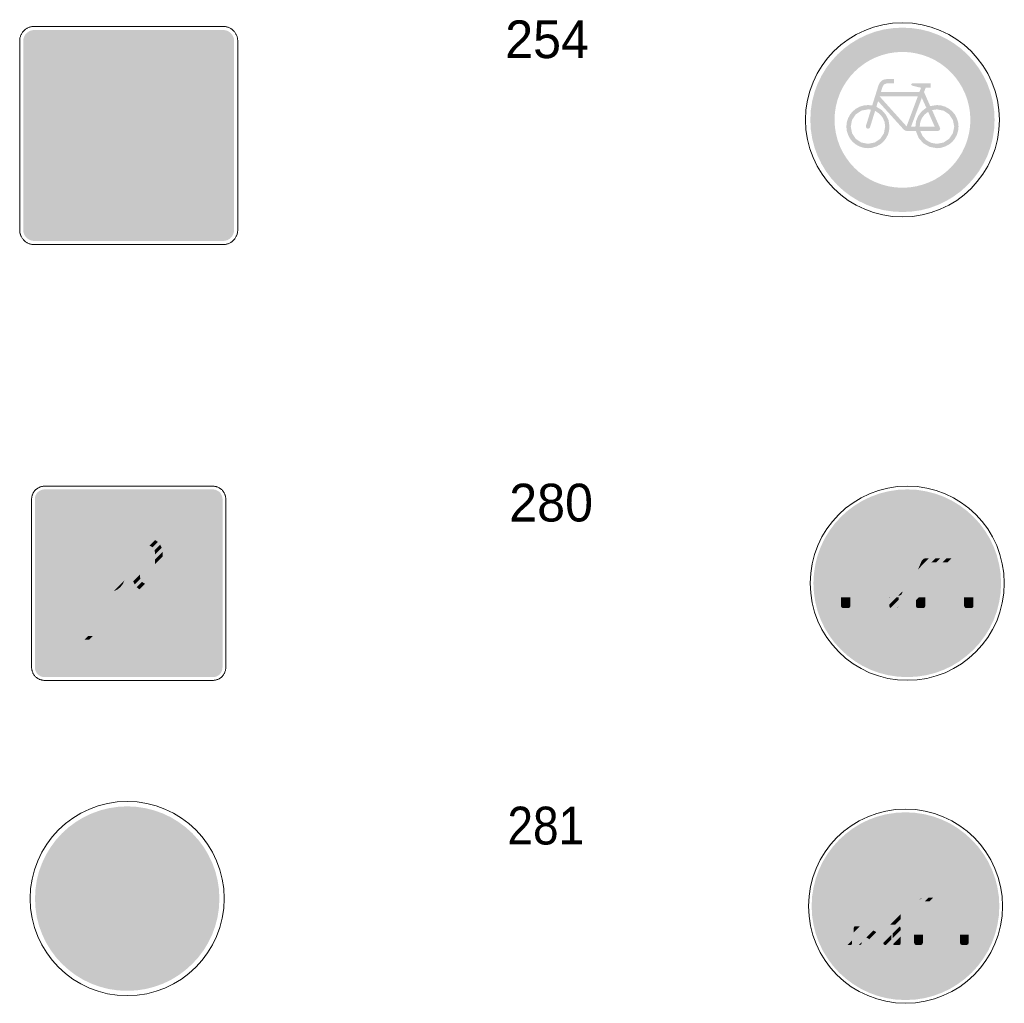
# Model space of a CAD drawing. Header units: millimetres. Extents: x 27 to 616, y -913 to 238.
# Tile 30 of 38: x 309 to 422, y -315 to -203. Entities that reach past the tile are written whole.
import ezdxf
from ezdxf.enums import TextEntityAlignment as Align

# ---------------------------------------------------------------- set-up
doc = ezdxf.new("R2010")
doc.units = ezdxf.units.MM
doc.header["$LTSCALE"] = 5
doc.linetypes.add('AUSGEZOGEN', pattern=[0])
doc.layers.add('Ebene_1', color=7, linetype='Continuous', true_color=0x000000)
doc.layers.add('Layer13', color=5, linetype='Continuous', true_color=0x0000ff)
doc.styles.add('Arial', font='arial.ttf')

msp = doc.modelspace()

# ---------------------------------------------------------------- hatches: boundary and pattern name
at = {"layer": 'Ebene_1', "linetype": 'AUSGEZOGEN', "lineweight": 18, "true_color": 0x000000}
for points in [[(310.91, -228), (310.66, -227.97), (310.43, -227.9), (310.22, -227.78), (310.03, -227.63), (309.88, -227.45), (309.77, -227.24), (309.69, -227), (309.67, -226.76), (309.67, -205.19), (309.69, -204.94), (309.77, -204.7), (309.88, -204.49), (310.03, -204.31), (310.22, -204.16), (310.43, -204.04), (310.66, -203.97), (310.91, -203.94), (332.48, -203.94), (332.73, -203.97), (332.96, -204.04), (333.17, -204.16), (333.36, -204.31), (333.51, -204.49), (333.62, -204.7), (333.7, -204.94), (333.72, -205.19), (333.72, -226.76), (333.7, -227), (333.62, -227.24), (333.51, -227.45), (333.36, -227.63), (333.17, -227.78), (332.96, -227.9), (332.73, -227.97), (332.48, -228)], [(311.39, -225.8), (311.39, -223.48), (312.88, -223.48), (312.88, -223.81), (311.74, -223.81), (311.74, -224.49), (312.72, -224.49), (312.72, -224.8), (311.74, -224.8), (311.74, -225.8)], [(314.84, -225.8), (314.84, -223.48), (315.16, -223.48), (315.16, -224.32), (315.36, -224.17), (315.6, -224.12), (315.82, -224.16), (316, -224.28), (316.12, -224.46), (316.16, -224.68), (316.16, -225.8), (315.83, -225.8), (315.83, -224.79), (315.8, -224.65), (315.73, -224.55), (315.63, -224.47), (315.5, -224.45), (315.37, -224.47), (315.26, -224.55), (315.19, -224.65), (315.16, -224.79), (315.16, -225.8)], [(328.85, -225.8), (328.85, -223.97), (328.87, -223.82), (328.94, -223.68), (329.05, -223.57), (329.19, -223.5), (329.51, -223.45), (329.84, -223.5), (329.97, -223.57), (330.08, -223.68), (330.15, -223.82), (330.17, -223.97), (330.17, -224.04), (330.11, -224.24), (329.94, -224.36), (330.11, -224.5), (330.17, -224.7), (330.17, -225.34), (330.14, -225.52), (330.04, -225.67), (329.9, -225.76), (329.72, -225.8), (329.51, -225.8), (329.51, -225.48), (329.68, -225.48), (329.8, -225.43), (329.85, -225.32), (329.85, -224.7), (329.8, -224.58), (329.68, -224.53), (329.47, -224.53), (329.47, -224.22), (329.68, -224.22), (329.8, -224.17), (329.85, -224.06), (329.85, -223.97), (329.81, -223.88), (329.73, -223.82), (329.51, -223.77), (329.29, -223.82), (329.21, -223.88), (329.18, -223.97), (329.18, -225.8)], [(316.66, -225.8), (316.66, -224.13), (316.99, -224.13), (316.99, -224.32), (317.18, -224.17), (317.43, -224.12), (317.61, -224.15), (317.78, -224.24), (317.54, -224.53), (317.44, -224.47), (317.32, -224.45), (317.19, -224.47), (317.08, -224.55), (317.01, -224.65), (316.99, -224.79), (316.99, -225.8)], [(318.03, -225.8), (318.03, -224.13), (318.36, -224.13), (318.36, -224.32), (318.55, -224.17), (318.79, -224.12), (318.98, -224.15), (319.15, -224.24), (318.91, -224.53), (318.81, -224.47), (318.69, -224.45), (318.56, -224.47), (318.45, -224.55), (318.38, -224.65), (318.36, -224.79), (318.36, -225.8)], [(322.83, -225.53), (323.07, -225.29), (323.3, -225.45), (323.56, -225.5), (323.81, -225.45), (323.92, -225.3), (323.87, -225.19), (323.76, -225.13), (323.41, -225.11), (323.23, -225.06), (323.08, -224.96), (322.97, -224.8), (322.94, -224.62), (322.97, -224.45), (323.04, -224.31), (323.16, -224.2), (323.32, -224.13), (323.56, -224.1), (323.9, -224.16), (324.2, -224.32), (324, -224.59), (323.79, -224.48), (323.56, -224.44), (323.4, -224.45), (323.31, -224.51), (323.27, -224.62), (323.32, -224.73), (323.42, -224.78), (323.78, -224.81), (323.96, -224.85), (324.11, -224.96), (324.21, -225.11), (324.24, -225.3), (324.22, -225.45), (324.16, -225.58), (324.06, -225.69), (323.93, -225.76), (323.56, -225.83), (323.17, -225.75)], [(325.29, -225.8), (325.07, -225.8), (324.93, -225.77), (324.81, -225.69), (324.73, -225.57), (324.71, -225.43), (324.71, -224.41), (324.54, -224.41), (324.54, -224.13), (324.71, -224.13), (324.71, -223.64), (325.03, -223.64), (325.03, -224.13), (325.29, -224.13), (325.29, -224.41), (325.03, -224.41), (325.03, -225.39), (325.14, -225.48), (325.29, -225.48)], [(325.74, -225.8), (325.74, -224.13), (326.06, -224.13), (326.06, -224.32), (326.27, -224.17), (326.51, -224.12), (326.69, -224.15), (326.86, -224.24), (326.62, -224.53), (326.52, -224.47), (326.4, -224.45), (326.27, -224.47), (326.17, -224.55), (326.09, -224.65), (326.06, -224.79), (326.06, -225.8)], [(312.1, -277.74), (311.87, -277.72), (311.67, -277.65), (311.48, -277.55), (311.31, -277.42), (311.18, -277.25), (311.08, -277.06), (311.01, -276.86), (310.99, -276.63), (310.99, -257.44), (311.01, -257.21), (311.08, -257), (311.18, -256.82), (311.31, -256.65), (311.48, -256.52), (311.67, -256.42), (311.87, -256.35), (312.1, -256.33), (331.29, -256.33), (331.52, -256.35), (331.72, -256.42), (331.91, -256.52), (332.08, -256.65), (332.21, -256.82), (332.31, -257), (332.38, -257.21), (332.4, -257.44), (332.4, -276.63), (332.38, -276.86), (332.31, -277.06), (332.21, -277.25), (332.08, -277.42), (331.91, -277.55), (331.72, -277.65), (331.52, -277.72), (331.29, -277.74)], [(421.23, -267.03), (421.18, -268.13), (421.01, -269.19), (420.75, -270.22), (420.39, -271.2), (419.94, -272.14), (419.4, -273.02), (418.79, -273.84), (418.09, -274.6), (417.33, -275.29), (416.51, -275.91), (415.63, -276.45), (414.69, -276.9), (413.71, -277.26), (412.68, -277.52), (411.62, -277.68), (410.53, -277.74), (409.43, -277.68), (408.37, -277.52), (407.34, -277.26), (406.36, -276.9), (405.42, -276.45), (404.54, -275.91), (403.72, -275.29), (402.96, -274.6), (402.26, -273.84), (401.65, -273.02), (401.11, -272.14), (400.66, -271.2), (400.3, -270.22), (400.04, -269.19), (399.88, -268.13), (399.82, -267.03), (399.88, -265.94), (400.04, -264.88), (400.3, -263.85), (400.66, -262.87), (401.11, -261.93), (401.65, -261.05), (402.26, -260.22), (402.96, -259.46), (403.72, -258.77), (404.54, -258.16), (405.42, -257.62), (406.36, -257.17), (407.34, -256.81), (408.37, -256.55), (409.43, -256.38), (410.53, -256.33), (411.62, -256.38), (412.68, -256.55), (413.71, -256.81), (414.69, -257.17), (415.63, -257.62), (416.51, -258.16), (417.33, -258.77), (418.09, -259.46), (418.79, -260.22), (419.4, -261.05), (419.94, -261.93), (420.39, -262.87), (420.75, -263.85), (421.01, -264.88), (421.18, -265.94)], [(421.03, -303.86), (420.98, -304.95), (420.81, -306.01), (420.55, -307.04), (420.19, -308.02), (419.74, -308.96), (419.2, -309.84), (418.59, -310.67), (417.89, -311.43), (417.13, -312.12), (416.31, -312.73), (415.43, -313.27), (414.49, -313.72), (413.51, -314.08), (412.48, -314.35), (411.42, -314.51), (410.33, -314.56), (409.23, -314.51), (408.17, -314.35), (407.14, -314.08), (406.16, -313.72), (405.22, -313.27), (404.34, -312.73), (403.52, -312.12), (402.75, -311.43), (402.06, -310.67), (401.45, -309.84), (400.91, -308.96), (400.46, -308.02), (400.1, -307.04), (399.84, -306.01), (399.67, -304.95), (399.62, -303.86), (399.67, -302.76), (399.84, -301.7), (400.1, -300.67), (400.46, -299.69), (400.91, -298.75), (401.45, -297.87), (402.06, -297.05), (402.75, -296.29), (403.52, -295.6), (404.34, -294.98), (405.22, -294.44), (406.16, -293.99), (407.14, -293.63), (408.17, -293.37), (409.23, -293.21), (410.33, -293.15), (411.42, -293.21), (412.48, -293.37), (413.51, -293.63), (414.49, -293.99), (415.43, -294.44), (416.31, -294.98), (417.13, -295.6), (417.89, -296.29), (418.59, -297.05), (419.2, -297.87), (419.74, -298.75), (420.19, -299.69), (420.55, -300.67), (420.81, -301.7), (420.98, -302.76)]]:
    msp.add_hatch(color=18, dxfattribs=at).paths.add_polyline_path(points, flags=0)
at = {"layer": 'Ebene_1', "linetype": 'AUSGEZOGEN', "lineweight": 18, "true_color": 0xce2729}
h = msp.add_hatch(color=242, dxfattribs=at)
h.paths.add_polyline_path([(420.49, -214.19), (420.44, -215.26), (420.28, -216.3), (420.02, -217.31), (419.67, -218.28), (419.22, -219.2), (418.7, -220.06), (418.09, -220.87), (417.41, -221.62), (416.67, -222.3), (415.86, -222.9), (414.99, -223.43), (414.07, -223.87), (413.11, -224.23), (412.1, -224.49), (411.05, -224.64), (409.98, -224.7), (408.91, -224.64), (407.86, -224.49), (406.85, -224.23), (405.89, -223.87), (404.97, -223.43), (404.1, -222.9), (403.29, -222.3), (402.55, -221.62), (401.87, -220.87), (401.26, -220.06), (400.74, -219.2), (400.29, -218.28), (399.94, -217.31), (399.68, -216.3), (399.52, -215.26), (399.47, -214.19), (399.52, -213.11), (399.68, -212.07), (399.94, -211.06), (400.29, -210.09), (400.74, -209.17), (401.26, -208.31), (401.87, -207.5), (402.55, -206.75), (403.29, -206.07), (404.1, -205.47), (404.97, -204.94), (405.89, -204.5), (406.85, -204.14), (407.86, -203.88), (408.91, -203.73), (409.98, -203.67), (411.05, -203.73), (412.1, -203.88), (413.11, -204.14), (414.07, -204.5), (414.99, -204.94), (415.86, -205.47), (416.67, -206.07), (417.41, -206.75), (418.09, -207.5), (418.7, -208.31), (419.22, -209.17), (419.67, -210.09), (420.02, -211.06), (420.28, -212.07), (420.44, -213.11)], flags=0)
h.paths.add_polyline_path([(417.73, -214.19), (417.69, -213.39), (417.57, -212.62), (417.38, -211.88), (417.12, -211.17), (416.79, -210.49), (416.4, -209.85), (415.96, -209.26), (415.46, -208.71), (414.91, -208.21), (414.31, -207.76), (413.67, -207.37), (413, -207.05), (412.28, -206.79), (411.54, -206.6), (410.77, -206.48), (409.98, -206.44), (409.19, -206.48), (408.42, -206.6), (407.68, -206.79), (406.96, -207.05), (406.29, -207.37), (405.65, -207.76), (405.05, -208.21), (404.5, -208.71), (404, -209.26), (403.56, -209.85), (403.17, -210.49), (402.84, -211.17), (402.58, -211.88), (402.39, -212.62), (402.27, -213.39), (402.23, -214.19), (402.27, -214.98), (402.39, -215.75), (402.58, -216.49), (402.84, -217.2), (403.17, -217.88), (403.56, -218.52), (404, -219.11), (404.5, -219.66), (405.05, -220.16), (405.65, -220.61), (406.29, -221), (406.96, -221.32), (407.68, -221.58), (408.42, -221.77), (409.19, -221.89), (409.98, -221.93), (410.77, -221.89), (411.54, -221.77), (412.28, -221.58), (413, -221.32), (413.67, -221), (414.31, -220.61), (414.91, -220.16), (415.46, -219.66), (415.96, -219.11), (416.4, -218.52), (416.79, -217.88), (417.12, -217.2), (417.38, -216.49), (417.57, -215.75), (417.69, -214.98)], flags=0)
at = {"layer": 'Ebene_1', "linetype": 'AUSGEZOGEN', "lineweight": 18, "true_color": 0xfffffe}
for points in [[(310.91, -227.38), (310.67, -227.33), (310.47, -227.19), (310.34, -226.99), (310.29, -226.75), (310.29, -205.19), (310.34, -204.95), (310.47, -204.75), (310.67, -204.61), (310.91, -204.56), (332.48, -204.56), (332.72, -204.61), (332.92, -204.75), (333.05, -204.95), (333.1, -205.19), (333.1, -226.75), (333.05, -226.99), (332.92, -227.19), (332.72, -227.33), (332.48, -227.38)], [(311.54, -276.36), (331.02, -256.88), (331.29, -256.88), (331.52, -256.93), (311.59, -276.86), (311.54, -276.63)], [(311.54, -275.82), (311.54, -275.27), (329.93, -256.88), (330.48, -256.88)], [(311.54, -274.72), (311.54, -257.44), (311.59, -257.22), (311.7, -257.04), (311.88, -256.93), (312.1, -256.88), (329.38, -256.88)], [(312.36, -277.19), (312.1, -277.19), (311.87, -277.14), (331.8, -257.21), (331.85, -257.44), (331.85, -257.7)], [(416.09, -258.54), (415.19, -258.02), (414.27, -257.59), (413.32, -257.27), (412.35, -257.04), (411.37, -256.92), (410.39, -256.88), (409.42, -256.94), (408.46, -257.09), (407.51, -257.34), (406.6, -257.67), (405.71, -258.09), (404.87, -258.6), (404.07, -259.19), (403.33, -259.87), (402.65, -260.63), (402.04, -261.47), (401.65, -262.11), (401.31, -262.78), (401.02, -263.46), (400.79, -264.16), (400.61, -264.87), (400.48, -265.58), (400.4, -266.31), (400.37, -267.03), (400.4, -267.76), (400.48, -268.48), (400.61, -269.2), (400.79, -269.91), (401.02, -270.61), (401.31, -271.29), (401.65, -271.95), (402.04, -272.6)], [(313.46, -277.19), (312.91, -277.19), (331.85, -258.25), (331.85, -258.8)], [(314.01, -277.19), (331.85, -259.35), (331.85, -276.63), (331.8, -276.85), (331.68, -277.02), (331.51, -277.14), (331.29, -277.19)], [(416.52, -258.84), (416.83, -259.08), (402.57, -273.34), (402.33, -273.03)], [(417.23, -259.41), (417.52, -259.68), (403.17, -274.03), (402.9, -273.74)], [(418.15, -260.33), (403.82, -274.65), (403.53, -274.39), (417.88, -260.04)], [(418.72, -261.04), (404.53, -275.22), (404.22, -274.99), (418.48, -260.72)], [(419.01, -261.47), (404.96, -275.52), (405.86, -276.05), (406.78, -276.47), (407.73, -276.8), (408.7, -277.02), (409.68, -277.15), (410.66, -277.19), (411.63, -277.13), (412.59, -276.97), (413.54, -276.73), (414.45, -276.4), (415.34, -275.97), (416.18, -275.47), (416.98, -274.87), (417.72, -274.2), (418.4, -273.44), (419.01, -272.6), (419.4, -271.95), (419.74, -271.29), (420.03, -270.61), (420.26, -269.91), (420.44, -269.2), (420.57, -268.48), (420.65, -267.76), (420.68, -267.03), (420.65, -266.31), (420.57, -265.58), (420.44, -264.87), (420.26, -264.16), (420.03, -263.46), (419.74, -262.78), (419.4, -262.11)], [(415.89, -295.37), (414.99, -294.84), (414.07, -294.42), (413.12, -294.09), (412.15, -293.87), (411.17, -293.74), (410.19, -293.71), (409.22, -293.77), (408.26, -293.92), (407.31, -294.16), (406.4, -294.5), (405.51, -294.92), (404.67, -295.42), (403.87, -296.02), (403.13, -296.69), (402.45, -297.45), (401.84, -298.29), (401.45, -298.94), (401.11, -299.6), (400.82, -300.28), (400.59, -300.98), (400.41, -301.69), (400.28, -302.41), (400.2, -303.13), (400.17, -303.86), (400.2, -304.58), (400.28, -305.31), (400.41, -306.02), (400.59, -306.73), (400.82, -307.43), (401.11, -308.11), (401.45, -308.78), (401.84, -309.42)], [(416.32, -295.67), (416.63, -295.9), (402.37, -310.17), (402.13, -309.86)], [(417.03, -296.24), (417.32, -296.5), (402.97, -310.85), (402.7, -310.56)], [(314.23, -305.76), (315.83, -305.76), (315.95, -306.08), (316.12, -306.37), (316.33, -306.61), (316.59, -306.8), (316.88, -306.94), (317.2, -307.03), (317.53, -307.05), (317.86, -307), (318.14, -306.91), (318.38, -306.78), (318.6, -306.61), (318.79, -306.41), (318.94, -306.18), (319.05, -305.92), (319.12, -305.65), (319.15, -305.37), (319.15, -305.17), (319.11, -304.83), (319.02, -304.51), (318.86, -304.23), (318.66, -303.98), (318.41, -303.78), (318.12, -303.62), (317.81, -303.52), (317.47, -303.49), (316.78, -303.49), (316.78, -302.1), (317.47, -302.1), (317.79, -302.07), (318.08, -301.98), (318.35, -301.83), (318.59, -301.64), (318.78, -301.41), (318.93, -301.14), (319.02, -300.84), (319.05, -300.52), (319.02, -300.2), (318.93, -299.91), (318.78, -299.64), (318.59, -299.4), (318.35, -299.21), (318.08, -299.06), (317.79, -298.97), (317.47, -298.94), (317.19, -298.96), (316.92, -299.04), (316.68, -299.15), (316.46, -299.3), (316.27, -299.49), (316.11, -299.71), (315.99, -299.96), (315.91, -300.22), (314.32, -300.22), (314.44, -299.6), (314.68, -299.02), (315.02, -298.51), (315.45, -298.08), (315.95, -297.74), (316.51, -297.5), (317.12, -297.38), (317.76, -297.37), (318.35, -297.48), (318.9, -297.7), (319.39, -298.01), (319.81, -298.39), (320.15, -298.85), (320.41, -299.36), (320.58, -299.92), (320.63, -300.52), (320.55, -301.18), (320.32, -301.8), (320.15, -302.08), (319.95, -302.34), (319.72, -302.58), (319.46, -302.79), (319.74, -303), (319.99, -303.25), (320.21, -303.52), (320.39, -303.82), (320.54, -304.13), (320.64, -304.47), (320.73, -305.17), (320.73, -305.37), (320.66, -306.02), (320.47, -306.64), (320.17, -307.19), (319.77, -307.67), (319.29, -308.07), (318.74, -308.37), (318.12, -308.56), (317.47, -308.63), (316.86, -308.57), (316.29, -308.41), (315.77, -308.15), (315.3, -307.81), (314.91, -307.39), (314.59, -306.9), (314.36, -306.36)], [(417.95, -297.15), (403.62, -311.48), (403.33, -311.22), (417.68, -296.86)], [(418.52, -297.86), (404.33, -312.05), (404.02, -311.81), (418.28, -297.55)], [(418.81, -298.29), (404.76, -312.35), (405.66, -312.87), (406.58, -313.3), (407.53, -313.62), (408.5, -313.85), (409.48, -313.98), (410.46, -314.01), (411.43, -313.95), (412.39, -313.8), (413.34, -313.55), (414.25, -313.22), (415.14, -312.8), (415.98, -312.29), (416.78, -311.7), (417.52, -311.02), (418.2, -310.26), (418.81, -309.42), (419.2, -308.78), (419.54, -308.11), (419.83, -307.43), (420.06, -306.73), (420.24, -306.02), (420.37, -305.31), (420.45, -304.58), (420.48, -303.86), (420.45, -303.13), (420.37, -302.41), (420.24, -301.69), (420.06, -300.98), (419.83, -300.28), (419.54, -299.6), (419.2, -298.94)]]:
    msp.add_hatch(color=7, dxfattribs=at).paths.add_polyline_path(points, flags=0)
h = msp.add_hatch(color=7, dxfattribs=at)
h.paths.add_polyline_path([(409, -209.54), (409, -210.03), (408.19, -210.03), (407.9, -210.13), (407.72, -210.38), (407.52, -211.02), (411.91, -211.02), (412.1, -210.53), (411.06, -210.28), (410.96, -210.16), (411.09, -210.03), (413.18, -210.03), (413.18, -210.53), (412.63, -210.53), (412.44, -211.02), (413.15, -212.62), (413.92, -212.5), (414.41, -212.55), (414.87, -212.69), (415.29, -212.92), (415.66, -213.22), (415.96, -213.58), (416.18, -214), (416.33, -214.46), (416.38, -214.96), (416.33, -215.45), (416.18, -215.91), (415.96, -216.33), (415.66, -216.7), (415.29, -217), (414.87, -217.22), (414.41, -217.37), (413.92, -217.42), (413.08, -217.27), (412.36, -216.86), (411.82, -216.24), (411.51, -215.45), (410.47, -215.45), (410.27, -215.4), (410.11, -215.28), (407.2, -212.06), (407, -212.69), (407.62, -213.07), (408.09, -213.6), (408.4, -214.24), (408.5, -214.96), (408.45, -215.45), (408.31, -215.91), (408.08, -216.33), (407.78, -216.7), (407.42, -217), (407, -217.22), (406.54, -217.37), (406.04, -217.42), (405.55, -217.37), (405.09, -217.22), (404.67, -217), (404.3, -216.7), (404, -216.33), (403.78, -215.91), (403.63, -215.45), (403.58, -214.96), (403.63, -214.46), (403.78, -214), (404, -213.58), (404.3, -213.22), (404.67, -212.92), (405.09, -212.69), (405.55, -212.55), (406.04, -212.5), (406.53, -212.54), (407.25, -210.24), (407.39, -209.95), (407.6, -209.73), (407.88, -209.59), (408.19, -209.54)], flags=0)
h.paths.add_polyline_path([(412.01, -215.45), (412.28, -216.04), (412.71, -216.51), (413.27, -216.81), (413.92, -216.92), (414.68, -216.77), (415.31, -216.35), (415.73, -215.72), (415.89, -214.96), (415.73, -214.19), (415.31, -213.56), (414.68, -213.14), (413.92, -212.99), (413.36, -213.07), (414.26, -215.1), (414.29, -215.2), (414.21, -215.38), (414.04, -215.45)], flags=0)
h.paths.add_polyline_path([(411.95, -214.96), (413.66, -214.96), (412.91, -213.27), (412.51, -213.58), (412.2, -213.98), (412.01, -214.45)], flags=0)
h.paths.add_polyline_path([(410.96, -214.96), (411.46, -214.96), (411.54, -214.31), (411.79, -213.72), (412.18, -213.21), (412.7, -212.81), (412.19, -211.67)], flags=0)
h.paths.add_polyline_path([(406.39, -213.02), (406.04, -212.99), (405.28, -213.14), (404.65, -213.56), (404.23, -214.19), (404.08, -214.96), (404.23, -215.72), (404.65, -216.35), (405.28, -216.77), (406.04, -216.92), (406.81, -216.77), (407.44, -216.35), (407.86, -215.72), (408.01, -214.96), (407.93, -214.39), (407.7, -213.89), (407.33, -213.47), (406.86, -213.16), (406.28, -215.03), (406.19, -215.15), (406.04, -215.2), (405.87, -215.13), (405.8, -214.96), (405.81, -214.88)], flags=0)
h.paths.add_polyline_path([(407.37, -211.51), (410.45, -214.93), (411.73, -211.51)], flags=0)
h = msp.add_hatch(color=7, dxfattribs=at)
h.paths.add_polyline_path([(320.74, -210.19), (320.74, -210.67), (319.96, -210.67), (319.8, -210.7), (319.67, -210.77), (319.56, -210.87), (319.49, -211.01), (319.3, -211.63), (323.58, -211.63), (323.76, -211.15), (322.75, -210.9), (322.65, -210.79), (322.77, -210.67), (324.8, -210.67), (324.8, -211.15), (324.26, -211.15), (324.09, -211.63), (324.78, -213.18), (325.15, -213.09), (325.53, -213.06), (326.01, -213.11), (326.46, -213.25), (326.86, -213.47), (327.22, -213.77), (327.51, -214.12), (327.73, -214.53), (327.87, -214.97), (327.92, -215.45), (327.87, -215.94), (327.73, -216.39), (327.51, -216.79), (327.22, -217.15), (326.86, -217.44), (326.46, -217.66), (326.01, -217.8), (325.53, -217.84), (325.11, -217.81), (324.71, -217.7), (324.35, -217.53), (324.01, -217.31), (323.72, -217.03), (323.48, -216.7), (323.3, -216.34), (323.18, -215.94), (322.18, -215.94), (321.98, -215.9), (321.82, -215.78), (318.99, -212.64), (318.8, -213.25), (319.11, -213.42), (319.4, -213.62), (319.65, -213.86), (319.86, -214.14), (320.03, -214.44), (320.16, -214.76), (320.24, -215.1), (320.26, -215.45), (320.21, -215.94), (320.07, -216.39), (319.85, -216.79), (319.56, -217.15), (319.21, -217.44), (318.8, -217.66), (318.35, -217.8), (317.87, -217.84), (317.39, -217.8), (316.94, -217.66), (316.53, -217.44), (316.18, -217.15), (315.89, -216.79), (315.67, -216.39), (315.53, -215.94), (315.48, -215.45), (315.53, -214.97), (315.67, -214.53), (315.89, -214.12), (316.18, -213.77), (316.53, -213.47), (316.94, -213.25), (317.39, -213.11), (317.87, -213.06), (318.34, -213.12), (319.04, -210.86), (319.18, -210.59), (319.39, -210.38), (319.65, -210.24), (319.96, -210.19)], flags=0)
h.paths.add_polyline_path([(323.67, -215.94), (323.78, -216.24), (323.93, -216.52), (324.12, -216.76), (324.35, -216.97), (324.61, -217.14), (324.9, -217.27), (325.21, -217.34), (325.53, -217.37), (325.91, -217.33), (326.27, -217.22), (326.59, -217.04), (326.88, -216.81), (327.11, -216.53), (327.28, -216.2), (327.4, -215.84), (327.43, -215.45), (327.4, -215.07), (327.28, -214.71), (327.11, -214.38), (326.88, -214.1), (326.59, -213.87), (326.27, -213.69), (325.91, -213.58), (325.53, -213.54), (324.98, -213.62), (325.86, -215.6), (325.89, -215.7), (325.81, -215.87), (325.64, -215.94)], flags=0)
h.paths.add_polyline_path([(323.61, -215.45), (325.27, -215.45), (324.54, -213.81), (324.15, -214.12), (323.86, -214.51), (323.67, -214.96)], flags=0)
h.paths.add_polyline_path([(322.65, -215.45), (323.13, -215.45), (323.21, -214.82), (323.31, -214.53), (323.45, -214.25), (323.63, -213.99), (323.84, -213.76), (324.08, -213.55), (324.35, -213.38), (323.85, -212.26)], flags=0)
h.paths.add_polyline_path([(318.2, -213.57), (317.87, -213.54), (317.48, -213.58), (317.12, -213.69), (316.8, -213.87), (316.51, -214.1), (316.28, -214.38), (316.1, -214.71), (315.99, -215.07), (315.95, -215.45), (315.99, -215.84), (316.1, -216.2), (316.28, -216.53), (316.51, -216.81), (316.8, -217.04), (317.12, -217.22), (317.48, -217.33), (317.87, -217.37), (318.26, -217.33), (318.61, -217.22), (318.94, -217.04), (319.22, -216.81), (319.45, -216.53), (319.63, -216.2), (319.74, -215.84), (319.78, -215.45), (319.7, -214.91), (319.48, -214.42), (319.32, -214.2), (319.12, -214.01), (318.91, -213.85), (318.66, -213.72), (318.09, -215.53), (318.01, -215.65), (317.87, -215.7), (317.7, -215.63), (317.63, -215.45), (317.64, -215.38)], flags=0)
h.paths.add_polyline_path([(319.16, -212.11), (322.15, -215.43), (323.4, -212.11)], flags=0)
at = {"layer": 'Ebene_1', "linetype": 'AUSGEZOGEN', "lineweight": 18, "true_color": 0x000000}
h = msp.add_hatch(color=18, dxfattribs=at)
h.paths.add_polyline_path([(322.42, -225.8), (322.09, -225.8), (322.09, -225.61), (321.89, -225.76), (321.65, -225.82), (321.44, -225.77), (321.26, -225.65), (321.14, -225.48), (321.09, -225.26), (321.09, -224.68), (321.14, -224.46), (321.26, -224.28), (321.44, -224.16), (321.65, -224.12), (321.89, -224.17), (322.09, -224.32), (322.09, -223.48), (322.42, -223.48)], flags=0)
h.paths.add_polyline_path([(322.09, -225.15), (322.09, -224.79), (322.07, -224.65), (321.99, -224.55), (321.89, -224.47), (321.76, -224.45), (321.63, -224.47), (321.52, -224.55), (321.45, -224.65), (321.42, -224.79), (321.42, -225.15), (321.45, -225.28), (321.52, -225.38), (321.63, -225.45), (321.76, -225.48), (321.89, -225.45), (321.99, -225.38), (322.07, -225.28)], flags=0)
h = msp.add_hatch(color=18, dxfattribs=at)
h.paths.add_polyline_path([(314.33, -225.8), (314.01, -225.8), (314.01, -225.63), (313.88, -225.75), (313.71, -225.8), (313.51, -225.8), (313.31, -225.76), (313.15, -225.65), (313.04, -225.49), (313.01, -225.3), (313.04, -225.11), (313.15, -224.95), (313.31, -224.84), (313.51, -224.8), (314.01, -224.8), (314.01, -224.64), (313.96, -224.52), (313.85, -224.45), (313.67, -224.44), (313.49, -224.45), (313.36, -224.55), (313.1, -224.34), (313.25, -224.2), (313.44, -224.12), (313.67, -224.1), (313.91, -224.12), (314.08, -224.18), (314.21, -224.3), (314.3, -224.46), (314.33, -224.64)], flags=0)
h.paths.add_polyline_path([(314.01, -225.07), (313.53, -225.07), (313.38, -225.13), (313.32, -225.28), (313.38, -225.42), (313.53, -225.48), (313.8, -225.48), (313.94, -225.42), (314.01, -225.28)], flags=0)
h = msp.add_hatch(color=18, dxfattribs=at)
h.paths.add_polyline_path([(320.64, -225.8), (320.3, -225.8), (320.3, -225.63), (320.19, -225.75), (320.02, -225.8), (319.81, -225.8), (319.62, -225.76), (319.46, -225.65), (319.35, -225.49), (319.31, -225.3), (319.35, -225.11), (319.46, -224.95), (319.62, -224.84), (319.81, -224.8), (320.3, -224.8), (320.3, -224.64), (320.26, -224.52), (320.16, -224.45), (319.98, -224.44), (319.8, -224.45), (319.66, -224.55), (319.4, -224.34), (319.55, -224.2), (319.74, -224.12), (319.98, -224.1), (320.21, -224.12), (320.38, -224.18), (320.52, -224.3), (320.61, -224.46), (320.64, -224.64)], flags=0)
h.paths.add_polyline_path([(320.3, -225.07), (319.83, -225.07), (319.68, -225.13), (319.62, -225.28), (319.68, -225.42), (319.83, -225.48), (320.1, -225.48), (320.24, -225.42), (320.3, -225.28)], flags=0)
h = msp.add_hatch(color=18, dxfattribs=at)
h.paths.add_polyline_path([(328.35, -225.8), (328.01, -225.8), (328.01, -225.63), (327.89, -225.75), (327.73, -225.8), (327.52, -225.8), (327.33, -225.76), (327.17, -225.65), (327.06, -225.49), (327.02, -225.3), (327.06, -225.11), (327.17, -224.95), (327.33, -224.84), (327.52, -224.8), (328.01, -224.8), (328.01, -224.64), (327.97, -224.52), (327.87, -224.45), (327.69, -224.44), (327.51, -224.45), (327.37, -224.55), (327.11, -224.34), (327.26, -224.2), (327.46, -224.12), (327.69, -224.1), (327.92, -224.12), (328.09, -224.18), (328.23, -224.3), (328.32, -224.46), (328.35, -224.64)], flags=0)
h.paths.add_polyline_path([(328.01, -225.07), (327.54, -225.07), (327.4, -225.13), (327.34, -225.28), (327.4, -225.42), (327.54, -225.48), (327.81, -225.48), (327.96, -225.42), (328.01, -225.28)], flags=0)
h = msp.add_hatch(color=18, dxfattribs=at)
h.paths.add_polyline_path([(331.99, -225.09), (330.96, -225.09), (330.96, -225.13), (331.02, -225.33), (331.18, -225.46), (331.35, -225.49), (331.55, -225.45), (331.71, -225.33), (331.96, -225.54), (331.69, -225.75), (331.35, -225.83), (331.06, -225.76), (330.88, -225.66), (330.75, -225.52), (330.67, -225.34), (330.64, -225.13), (330.64, -224.8), (330.69, -224.54), (330.83, -224.32), (331.05, -224.18), (331.31, -224.12), (331.58, -224.18), (331.79, -224.32), (331.94, -224.54), (331.99, -224.8)], flags=0)
h.paths.add_polyline_path([(330.96, -224.8), (331.67, -224.8), (331.64, -224.66), (331.56, -224.55), (331.45, -224.48), (331.31, -224.45), (331.18, -224.48), (331.07, -224.55), (330.99, -224.66)], flags=0)
at = {"layer": 'Ebene_1', "linetype": 'AUSGEZOGEN', "lineweight": 18, "true_color": 0x9e9e9e}
for points in [[(326.47, -259.8), (325.92, -259.33), (325.33, -258.94), (324.72, -258.61), (324.09, -258.34), (323.44, -258.14), (322.78, -258.01), (322.11, -257.93), (321.43, -257.93), (320.76, -257.98), (320.1, -258.11), (319.45, -258.29), (318.82, -258.54), (318.2, -258.85), (317.62, -259.23), (317.07, -259.66), (316.55, -260.16), (316.11, -260.69), (315.73, -261.24), (315.41, -261.81), (315.15, -262.41), (314.94, -263.03), (314.8, -263.66), (314.71, -264.29), (314.68, -264.94), (314.71, -265.58), (314.8, -266.22), (314.94, -266.84), (315.15, -267.46), (315.41, -268.06), (315.73, -268.64), (316.11, -269.19), (316.55, -269.71), (317.86, -268.4), (317.53, -267.99), (317.24, -267.56), (317, -267.11), (316.81, -266.64), (316.67, -266.16), (316.58, -265.67), (316.53, -264.68), (316.58, -264.18), (316.68, -263.69), (316.82, -263.22), (317.01, -262.75), (317.24, -262.3), (317.53, -261.88), (317.85, -261.48), (318.23, -261.1), (318.61, -260.79), (319.01, -260.52), (319.43, -260.29), (319.87, -260.1), (320.77, -259.85), (321.69, -259.77), (322.62, -259.85), (323.52, -260.1), (323.96, -260.29), (324.38, -260.52), (324.78, -260.79), (325.16, -261.1)], [(327, -260.35), (325.69, -261.66), (325.44, -261.37), (326.74, -260.07)], [(327.48, -260.97), (326.15, -262.31), (325.93, -261.98), (327.25, -260.66)], [(327.89, -261.66), (326.5, -263.05), (326.34, -262.67), (327.7, -261.31), (327.89, -261.66), (327.87, -261.61), (327.87, -261.61)], [(320.37, -265.89), (320.25, -265.61), (320.05, -265.4), (319.79, -265.25), (319.49, -265.2), (319.11, -265.2), (319.11, -264.45), (319.49, -264.45), (319.82, -264.38), (320.1, -264.2), (320.28, -263.93), (320.35, -263.59), (320.28, -263.25), (320.1, -262.98), (319.82, -262.8), (319.49, -262.73), (319.19, -262.78), (318.94, -262.93), (318.75, -263.15), (318.64, -263.43), (317.77, -263.43), (317.84, -263.09), (317.97, -262.77), (318.16, -262.5), (318.39, -262.26), (318.66, -262.08), (318.97, -261.95), (319.3, -261.88), (319.65, -261.88), (319.97, -261.94), (320.27, -262.05), (320.53, -262.22), (320.76, -262.43), (320.95, -262.68), (321.09, -262.96), (321.18, -263.26), (321.21, -263.59), (321.17, -263.95), (321.04, -264.28), (320.84, -264.58), (320.57, -264.82), (320.81, -265.02), (321, -265.26)], [(328.38, -262.82), (328.56, -263.51), (328.67, -264.21), (328.71, -264.9), (328.68, -265.58), (328.58, -266.26), (328.42, -266.92), (328.2, -267.55), (327.92, -268.16), (327.58, -268.75), (327.19, -269.29), (326.75, -269.8), (326.25, -270.27), (325.71, -270.69), (325.12, -271.06), (324.49, -271.37), (323.82, -271.62), (322.76, -271.87), (321.69, -271.95), (320.62, -271.87), (319.57, -271.62), (321.12, -270.07), (321.65, -270.1), (322.17, -270.08), (322.68, -270.01), (323.17, -269.89), (323.64, -269.73), (324.09, -269.51), (324.52, -269.26), (324.92, -268.97), (325.29, -268.64), (325.63, -268.28), (325.94, -267.89), (326.2, -267.46), (326.43, -267.01), (326.61, -266.53), (326.75, -266.03), (326.83, -265.51), (326.86, -264.94), (326.83, -264.36)], [(322.13, -264.14), (322.13, -263.59), (322.16, -263.24), (322.26, -262.92), (322.42, -262.63), (322.63, -262.37), (322.88, -262.16), (323.18, -262), (323.5, -261.9), (323.85, -261.87), (324.33, -261.94), (323.42, -262.84), (323.24, -262.98), (323.1, -263.16)], [(324.71, -262.1), (325.03, -262.33), (324.42, -262.94), (324.25, -262.83), (324.06, -262.75)], [(324.71, -263.75), (324.71, -263.59), (324.64, -263.26), (325.28, -262.63), (325.46, -262.99)], [(328.24, -262.41), (326.76, -263.89), (326.65, -263.45), (328.08, -262.02)], [(322.13, -265.23), (322.13, -264.68), (322.99, -263.82), (322.99, -264.37)], [(324.71, -264.84), (324.71, -264.29), (325.56, -263.44), (325.57, -263.59), (325.57, -263.98)], [(322.13, -266.33), (322.13, -265.78), (322.99, -264.92), (322.99, -265.47)], [(324.71, -265.94), (324.71, -265.39), (325.57, -264.53), (325.57, -265.08)], [(406.18, -268.45), (402.97, -268.45), (402.8, -268.42), (402.66, -268.32), (402.56, -268.18), (402.53, -268.01), (402.53, -266.86), (402.56, -266.69), (402.64, -266.54), (402.74, -266.4), (402.93, -266.08), (403.63, -264.47), (403.79, -264.27), (404.04, -264.2), (408.47, -264.2), (408.71, -264.27), (408.87, -264.47), (409.26, -265.37), (408.93, -265.7), (408.52, -264.75), (408.36, -264.64), (404.14, -264.64), (403.98, -264.75), (403.37, -266.15), (408.49, -266.15)], [(411.76, -265.44), (412.18, -264.47), (412.41, -264.23), (412.58, -264.2), (412.99, -264.2)], [(412.03, -268.45), (414.33, -266.15), (417.68, -266.15), (417.07, -264.75), (416.91, -264.64), (415.84, -264.64), (416.28, -264.2), (417.01, -264.2), (417.26, -264.27), (417.42, -264.46), (418.12, -266.08), (418.31, -266.39), (418.41, -266.54), (418.49, -266.69), (418.52, -266.86), (418.52, -268.01), (418.49, -268.18), (418.39, -268.32), (418.25, -268.42), (418.08, -268.45)], [(413.28, -264.64), (413.73, -264.2), (414.27, -264.2), (413.83, -264.64)], [(414.56, -264.64), (415, -264.2), (415.55, -264.2), (415.11, -264.64)], [(321.26, -266.09), (319.36, -268), (318.9, -267.91), (319.69, -267.12), (319.93, -267.03), (320.13, -266.88), (320.29, -266.67), (320.38, -266.43), (321.18, -265.63), (321.26, -266.12)], [(322.99, -266.02), (322.99, -266.28), (323.02, -266.53), (322.38, -267.18), (322.2, -266.8)], [(325.57, -265.62), (325.57, -266.28), (325.54, -266.63), (325.44, -266.95), (325.28, -267.25), (325.07, -267.5), (324.81, -267.71), (324.52, -267.87), (324.19, -267.97), (323.85, -268), (323.56, -267.98), (323.29, -267.91), (324.09, -267.11), (324.29, -267.02), (324.46, -266.89), (324.59, -266.72), (324.68, -266.52)], [(406.91, -268.45), (409.49, -265.88), (409.57, -266.08), (409.66, -266.25), (407.46, -268.45)], [(411.08, -267.39), (411.08, -266.86), (411.08, -266.85), (412.03, -265.89), (411.92, -266.15), (412.32, -266.15)], [(411.34, -268.41), (411.18, -268.29), (411.09, -268.11), (413.06, -266.15), (413.6, -266.15)], [(317.72, -266.44), (318.6, -266.44), (318.68, -266.65), (318.8, -266.84), (318.97, -266.98), (319.17, -267.09), (318.53, -267.73), (318.23, -267.48), (317.98, -267.18), (317.81, -266.83)], [(321.2, -266.71), (319.97, -267.94), (320.39, -267.76), (320.74, -267.48), (321.02, -267.13)], [(323.22, -266.88), (323.38, -267), (323.56, -267.09), (322.92, -267.73), (322.61, -267.48)], [(408.19, -268.45), (409.95, -266.7), (409.97, -266.86), (409.97, -267.22), (408.74, -268.45)], [(409.48, -268.45), (409.65, -268.43), (409.8, -268.36), (409.91, -268.23), (409.97, -268.06), (409.97, -267.96)], [(317.11, -270.25), (316.83, -269.98), (318.13, -268.68), (318.42, -268.94)], [(317.73, -270.72), (317.41, -270.49), (318.73, -269.17), (319.07, -269.39)], [(318.41, -271.14), (318.06, -270.94), (319.42, -269.58), (319.8, -269.75)], [(402.97, -268.63), (404.04, -268.63), (404.04, -269.6), (404.01, -269.71), (403.96, -269.79), (403.87, -269.85), (403.77, -269.87), (403.24, -269.87), (403.13, -269.85), (403.05, -269.79), (402.99, -269.71), (402.97, -269.6)], [(408.47, -268.73), (408.47, -268.63), (408.56, -268.63)], [(408.47, -269.46), (409.3, -268.63), (409.53, -268.63), (409.53, -268.94), (408.63, -269.85), (408.51, -269.75), (408.47, -269.6)], [(411.52, -268.96), (411.85, -268.63), (412.58, -268.63), (412.58, -269.6), (412.56, -269.71), (412.51, -269.79), (412.42, -269.85), (412.32, -269.87), (411.79, -269.87), (411.68, -269.85), (411.6, -269.79), (411.54, -269.71), (411.52, -269.6)], [(417.01, -268.63), (418.08, -268.63), (418.08, -269.6), (418.06, -269.71), (418, -269.79), (417.92, -269.85), (417.81, -269.87), (417.28, -269.87), (417.18, -269.85), (417.09, -269.79), (417.04, -269.71), (417.01, -269.6)], [(319.17, -271.48), (318.78, -271.32), (320.21, -269.89), (320.65, -270)], [(409.35, -269.85), (409.51, -269.69), (409.45, -269.79)], [(316.54, -276.15), (316.54, -275.76), (317.96, -273.46), (317.74, -273.46), (318.15, -273.05), (318.54, -273.05), (318.54, -273.4), (317.13, -275.7), (318.54, -275.7), (318.54, -276.15)], [(317.19, -273.46), (317.6, -273.05), (317.05, -273.05), (316.64, -273.46)], [(321.81, -276.15), (321.81, -273.05), (322.25, -273.05), (323.66, -275.26), (323.66, -273.05), (324.13, -273.05), (324.13, -276.15), (323.69, -276.15), (322.28, -273.93), (322.28, -276.15)], [(324.85, -276.15), (324.85, -273.05), (326.84, -273.05), (326.84, -273.49), (325.32, -273.49), (325.32, -274.37), (326.62, -274.37), (326.62, -274.79), (325.32, -274.79), (325.32, -275.7), (326.84, -275.7), (326.84, -276.15)], [(403.35, -305.97), (403.35, -300.17), (403.4, -299.93), (403.53, -299.73), (403.73, -299.59), (403.97, -299.54), (409.15, -299.54), (409.39, -299.59), (409.59, -299.73), (409.72, -299.93), (409.77, -300.17), (409.77, -301.49), (405.29, -305.97)], [(406.02, -305.97), (406.57, -305.97), (409.77, -302.77), (409.77, -302.22)], [(410.88, -306.23), (412.36, -304.74), (417.16, -304.74), (416.58, -303.41), (416.43, -303.31), (413.8, -303.31), (414.22, -302.89), (416.53, -302.89), (416.76, -302.96), (416.92, -303.14), (417.59, -304.67), (417.76, -304.98), (417.87, -305.12), (417.94, -305.26), (417.97, -305.42), (417.97, -306.52), (417.93, -306.68), (417.84, -306.81), (417.71, -306.9), (417.55, -306.94), (411.3, -306.94), (411.14, -306.9), (411, -306.81), (410.91, -306.68), (410.88, -306.52)], [(411.9, -303.19), (411.93, -303.14), (412.03, -302.99), (412.19, -302.91)], [(412.52, -303.31), (412.94, -302.89), (413.49, -302.89), (413.07, -303.31)], [(407.3, -305.97), (409.77, -303.5), (409.77, -304.05), (407.85, -305.97)], [(410.88, -305.5), (410.88, -305.42), (410.9, -305.26), (410.98, -305.12), (411.08, -304.98), (411.26, -304.67), (411.34, -304.49), (412.14, -303.69), (411.72, -304.66)], [(408.58, -305.97), (409.13, -305.97), (409.77, -305.33), (409.77, -304.78)], [(403.35, -307.91), (403.35, -306.32), (403.4, -306.2), (403.53, -306.15), (404.06, -306.15), (404.19, -306.2), (404.24, -306.32), (404.24, -307.02)], [(404.42, -306.84), (404.42, -306.32), (404.47, -306.2), (404.6, -306.15), (405.11, -306.15)], [(404.42, -307.57), (405.31, -306.68), (405.31, -306.82), (405.36, -306.94), (405.49, -306.99), (405.54, -306.99), (404.42, -308.12), (404.42, -308.11)], [(405.83, -307.44), (406.63, -306.64), (406.79, -306.69), (406.93, -306.78), (406.98, -306.84), (406.18, -307.64), (406.07, -307.54), (405.96, -307.47), (405.83, -307.44), (405.86, -307.44)], [(406.93, -307.65), (406.82, -307.73), (407.55, -306.99), (407.63, -306.99), (407.76, -306.94), (407.81, -306.82), (407.81, -306.74), (408.4, -306.15), (408.52, -306.15), (408.65, -306.2), (408.7, -306.32), (408.7, -306.4), (407.65, -307.44), (407.63, -307.44), (407.29, -307.44), (407.16, -307.47), (407.04, -307.54)], [(408.88, -306.95), (409.67, -306.16), (409.77, -306.32), (409.77, -306.6), (408.88, -307.5)], [(403.7, -308.29), (404.24, -307.75), (404.24, -308.11), (404.19, -308.23), (404.06, -308.29)], [(407.81, -308.02), (408.7, -307.13), (408.7, -307.67), (408.09, -308.29), (407.99, -308.29), (407.86, -308.23), (407.81, -308.11)], [(409.06, -308.29), (408.9, -308.2), (409.77, -307.33), (409.77, -308.11), (409.72, -308.23), (409.59, -308.29)], [(411.3, -307.11), (412.31, -307.11), (412.31, -308.03), (412.24, -308.21), (412.06, -308.29), (411.55, -308.29), (411.38, -308.21), (411.3, -308.03)], [(416.53, -307.11), (417.55, -307.11), (417.55, -308.03), (417.47, -308.21), (417.29, -308.29), (416.79, -308.29), (416.61, -308.21), (416.53, -308.03)], [(404.98, -308.29), (405.31, -307.96), (405.31, -308.11), (405.26, -308.23), (405.13, -308.29)]]:
    msp.add_hatch(color=253, dxfattribs=at).paths.add_polyline_path(points, flags=0)
h = msp.add_hatch(color=253, dxfattribs=at)
h.paths.add_polyline_path([(318.98, -275.07), (318.98, -274.13), (319, -273.9), (319.07, -273.69), (319.17, -273.51), (319.31, -273.34), (319.47, -273.21), (319.66, -273.1), (319.87, -273.04), (320.09, -273.02), (320.31, -273.04), (320.52, -273.1), (320.71, -273.21), (320.87, -273.34), (321.01, -273.51), (321.11, -273.69), (321.17, -273.9), (321.2, -274.13), (321.2, -275.07), (321.17, -275.29), (321.11, -275.5), (321.01, -275.69), (320.87, -275.85), (320.71, -275.98), (320.52, -276.09), (320.31, -276.15), (320.09, -276.17), (319.87, -276.15), (319.66, -276.09), (319.47, -275.98), (319.31, -275.85), (319.17, -275.69), (319.07, -275.5), (319, -275.29)], flags=0)
h.paths.add_polyline_path([(319.45, -275.07), (319.5, -275.31), (319.64, -275.52), (319.84, -275.65), (320.09, -275.7), (320.34, -275.65), (320.54, -275.52), (320.68, -275.31), (320.73, -275.07), (320.73, -274.13), (320.68, -273.88), (320.54, -273.67), (320.34, -273.54), (320.09, -273.49), (319.84, -273.54), (319.64, -273.67), (319.5, -273.88), (319.45, -274.13)], flags=0)
at = {"layer": 'Ebene_1', "linetype": 'AUSGEZOGEN', "lineweight": 18, "true_color": 0xfffffe}
h = msp.add_hatch(color=7, dxfattribs=at)
h.paths.add_polyline_path([(322.31, -305.47), (322.31, -300.52), (322.38, -299.88), (322.56, -299.29), (322.85, -298.75), (323.24, -298.28), (323.71, -297.9), (324.25, -297.61), (324.84, -297.42), (325.48, -297.36), (326.11, -297.42), (326.71, -297.61), (327.25, -297.9), (327.71, -298.28), (328.1, -298.75), (328.39, -299.29), (328.58, -299.88), (328.64, -300.52), (328.64, -305.47), (328.58, -306.1), (328.39, -306.7), (328.1, -307.23), (327.71, -307.7), (327.25, -308.09), (326.71, -308.38), (326.11, -308.57), (325.48, -308.63), (324.84, -308.57), (324.25, -308.38), (323.71, -308.09), (323.24, -307.7), (322.85, -307.23), (322.56, -306.7), (322.38, -306.1)], flags=0)
h.paths.add_polyline_path([(323.89, -305.47), (323.93, -305.78), (324.02, -306.08), (324.16, -306.35), (324.36, -306.58), (324.59, -306.78), (324.86, -306.92), (325.16, -307.02), (325.48, -307.05), (325.8, -307.02), (326.09, -306.92), (326.36, -306.78), (326.6, -306.58), (326.79, -306.35), (326.93, -306.08), (327.03, -305.78), (327.06, -305.47), (327.06, -300.52), (327.03, -300.2), (326.93, -299.91), (326.79, -299.64), (326.6, -299.4), (326.36, -299.21), (326.09, -299.06), (325.8, -298.97), (325.48, -298.94), (325.16, -298.97), (324.86, -299.06), (324.59, -299.21), (324.36, -299.4), (324.16, -299.64), (324.02, -299.91), (323.93, -300.2), (323.89, -300.52)], flags=0)
at = {"layer": 'Layer13', "linetype": 'AUSGEZOGEN', "lineweight": 18, "true_color": 0x0000ff}
for points in [[(329.57, -214.02), (329.53, -214.83), (329.41, -215.61), (329.22, -216.36), (328.95, -217.09), (328.62, -217.78), (328.23, -218.43), (327.77, -219.03), (327.26, -219.59), (326.7, -220.1), (326.1, -220.55), (325.45, -220.95), (324.76, -221.28), (324.04, -221.55), (323.28, -221.74), (322.5, -221.86), (321.69, -221.9), (320.89, -221.86), (320.11, -221.74), (319.35, -221.55), (318.63, -221.28), (317.94, -220.95), (317.29, -220.55), (316.68, -220.1), (316.12, -219.59), (315.62, -219.03), (315.16, -218.43), (314.77, -217.78), (314.44, -217.09), (314.17, -216.36), (313.98, -215.61), (313.86, -214.83), (313.82, -214.02), (313.86, -213.22), (313.98, -212.43), (314.17, -211.68), (314.44, -210.96), (314.77, -210.27), (315.16, -209.62), (315.62, -209.01), (316.12, -208.45), (316.68, -207.94), (317.29, -207.49), (317.94, -207.1), (318.63, -206.76), (319.35, -206.5), (320.11, -206.3), (320.89, -206.18), (321.69, -206.14), (322.5, -206.18), (323.28, -206.3), (324.04, -206.5), (324.76, -206.76), (325.45, -207.1), (326.1, -207.49), (326.7, -207.94), (327.26, -208.45), (327.77, -209.01), (328.23, -209.62), (328.62, -210.27), (328.95, -210.96), (329.22, -211.68), (329.41, -212.43), (329.53, -213.22)], [(332.04, -302.99), (331.99, -304.07), (331.83, -305.11), (331.57, -306.12), (331.22, -307.09), (330.77, -308.01), (330.25, -308.88), (329.64, -309.69), (328.96, -310.43), (328.21, -311.11), (327.4, -311.72), (326.54, -312.25), (325.62, -312.69), (324.65, -313.04), (323.64, -313.3), (322.6, -313.46), (321.52, -313.51), (320.45, -313.46), (319.4, -313.3), (318.39, -313.04), (317.43, -312.69), (316.51, -312.25), (315.64, -311.72), (314.83, -311.11), (314.08, -310.43), (313.4, -309.69), (312.8, -308.88), (312.27, -308.01), (311.83, -307.09), (311.47, -306.12), (311.21, -305.11), (311.06, -304.07), (311, -302.99), (311.06, -301.92), (311.21, -300.87), (311.47, -299.86), (311.83, -298.9), (312.27, -297.98), (312.8, -297.11), (313.4, -296.3), (314.08, -295.55), (314.83, -294.87), (315.64, -294.27), (316.51, -293.74), (317.43, -293.3), (318.39, -292.95), (319.4, -292.69), (320.45, -292.53), (321.52, -292.47), (322.6, -292.53), (323.64, -292.69), (324.65, -292.95), (325.62, -293.3), (326.54, -293.74), (327.4, -294.27), (328.21, -294.87), (328.96, -295.55), (329.64, -296.3), (330.25, -297.11), (330.77, -297.98), (331.22, -298.9), (331.57, -299.86), (331.83, -300.87), (331.99, -301.92)]]:
    msp.add_hatch(color=5, dxfattribs=at).paths.add_polyline_path(points, flags=0)

# ---------------------------------------------------------------- linework, layer by layer
at = {"layer": 'Ebene_1', "color": 18, "linetype": 'AUSGEZOGEN', "lineweight": 18, "true_color": 0x000000}
for p, q in [((310.91, -203.53), (332.48, -203.53)), ((310.91, -203.53), (332.48, -203.53)), ((309.26, -226.75), (309.26, -205.19)), ((309.26, -226.75), (309.26, -205.19)), ((334.13, -205.19), (334.13, -226.75)), ((334.13, -205.19), (334.13, -226.75)), ((332.48, -228.41), (310.91, -228.41)), ((332.48, -228.41), (310.91, -228.41)), ((312.1, -255.96), (331.29, -255.96)), ((310.62, -276.63), (310.62, -257.44)), ((332.77, -257.44), (332.77, -276.63)), ((331.29, -278.11), (312.1, -278.11))]:
    msp.add_line(p, q, dxfattribs=at)
for points in [[(309.26, -205.19), (309.26, -205.1), (309.26, -205.02), (309.28, -204.93), (309.29, -204.85), (309.31, -204.77), (309.33, -204.69), (309.36, -204.62), (309.39, -204.54), (309.42, -204.47), (309.46, -204.4), (309.5, -204.33), (309.54, -204.26), (309.59, -204.2), (309.64, -204.13), (309.69, -204.07), (309.74, -204.02), (309.8, -203.96), (309.86, -203.91), (309.92, -203.86), (309.99, -203.81), (310.06, -203.77), (310.12, -203.73), (310.2, -203.69), (310.27, -203.66), (310.34, -203.63), (310.42, -203.61), (310.5, -203.58), (310.58, -203.57), (310.66, -203.55), (310.74, -203.54), (310.83, -203.53), (310.91, -203.53)], [(309.26, -205.19), (309.26, -205.1), (309.26, -205.02), (309.28, -204.93), (309.29, -204.85), (309.31, -204.77), (309.33, -204.69), (309.36, -204.62), (309.39, -204.54), (309.42, -204.47), (309.46, -204.4), (309.5, -204.33), (309.54, -204.26), (309.59, -204.2), (309.64, -204.13), (309.69, -204.07), (309.74, -204.02), (309.8, -203.96), (309.86, -203.91), (309.92, -203.86), (309.99, -203.81), (310.06, -203.77), (310.12, -203.73), (310.2, -203.69), (310.27, -203.66), (310.34, -203.63), (310.42, -203.61), (310.5, -203.58), (310.58, -203.57), (310.66, -203.55), (310.74, -203.54), (310.83, -203.53), (310.91, -203.53)], [(332.48, -203.53), (332.56, -203.53), (332.65, -203.54), (332.73, -203.55), (332.81, -203.57), (332.89, -203.58), (332.97, -203.61), (333.05, -203.63), (333.12, -203.66), (333.2, -203.69), (333.27, -203.73), (333.34, -203.77), (333.4, -203.81), (333.47, -203.86), (333.53, -203.91), (333.59, -203.96), (333.65, -204.02), (333.7, -204.07), (333.76, -204.13), (333.8, -204.2), (333.85, -204.26), (333.89, -204.33), (333.93, -204.4), (333.97, -204.47), (334, -204.54), (334.03, -204.62), (334.06, -204.69), (334.08, -204.77), (334.1, -204.85), (334.11, -204.93), (334.12, -205.02), (334.13, -205.1), (334.13, -205.19)], [(332.48, -203.53), (332.56, -203.53), (332.65, -203.54), (332.73, -203.55), (332.81, -203.57), (332.89, -203.58), (332.97, -203.61), (333.05, -203.63), (333.12, -203.66), (333.2, -203.69), (333.27, -203.73), (333.34, -203.77), (333.4, -203.81), (333.47, -203.86), (333.53, -203.91), (333.59, -203.96), (333.65, -204.02), (333.7, -204.07), (333.76, -204.13), (333.8, -204.2), (333.85, -204.26), (333.89, -204.33), (333.93, -204.4), (333.97, -204.47), (334, -204.54), (334.03, -204.62), (334.06, -204.69), (334.08, -204.77), (334.1, -204.85), (334.11, -204.93), (334.12, -205.02), (334.13, -205.1), (334.13, -205.19)], [(310.91, -228.41), (310.83, -228.41), (310.74, -228.4), (310.66, -228.39), (310.58, -228.37), (310.5, -228.36), (310.42, -228.33), (310.34, -228.31), (310.27, -228.28), (310.2, -228.24), (310.12, -228.21), (310.06, -228.17), (309.99, -228.12), (309.92, -228.08), (309.86, -228.03), (309.8, -227.98), (309.74, -227.92), (309.69, -227.86), (309.64, -227.8), (309.59, -227.74), (309.54, -227.68), (309.5, -227.61), (309.46, -227.54), (309.42, -227.47), (309.39, -227.4), (309.36, -227.32), (309.33, -227.24), (309.31, -227.17), (309.29, -227.09), (309.28, -227), (309.26, -226.92), (309.26, -226.84), (309.26, -226.75)], [(310.91, -228.41), (310.83, -228.41), (310.74, -228.4), (310.66, -228.39), (310.58, -228.37), (310.5, -228.36), (310.42, -228.33), (310.34, -228.31), (310.27, -228.28), (310.2, -228.24), (310.12, -228.21), (310.06, -228.17), (309.99, -228.12), (309.92, -228.08), (309.86, -228.03), (309.8, -227.98), (309.74, -227.92), (309.69, -227.86), (309.64, -227.8), (309.59, -227.74), (309.54, -227.68), (309.5, -227.61), (309.46, -227.54), (309.42, -227.47), (309.39, -227.4), (309.36, -227.32), (309.33, -227.24), (309.31, -227.17), (309.29, -227.09), (309.28, -227), (309.26, -226.92), (309.26, -226.84), (309.26, -226.75)], [(334.13, -226.75), (334.13, -226.84), (334.12, -226.92), (334.11, -227), (334.1, -227.09), (334.08, -227.17), (334.06, -227.24), (334.03, -227.32), (334, -227.4), (333.97, -227.47), (333.93, -227.54), (333.89, -227.61), (333.85, -227.68), (333.8, -227.74), (333.76, -227.8), (333.7, -227.86), (333.65, -227.92), (333.59, -227.98), (333.53, -228.03), (333.47, -228.08), (333.4, -228.12), (333.34, -228.17), (333.27, -228.21), (333.2, -228.24), (333.12, -228.28), (333.05, -228.31), (332.97, -228.33), (332.89, -228.36), (332.81, -228.37), (332.73, -228.39), (332.65, -228.4), (332.56, -228.41), (332.48, -228.41)], [(334.13, -226.75), (334.13, -226.84), (334.12, -226.92), (334.11, -227), (334.1, -227.09), (334.08, -227.17), (334.06, -227.24), (334.03, -227.32), (334, -227.4), (333.97, -227.47), (333.93, -227.54), (333.89, -227.61), (333.85, -227.68), (333.8, -227.74), (333.76, -227.8), (333.7, -227.86), (333.65, -227.92), (333.59, -227.98), (333.53, -228.03), (333.47, -228.08), (333.4, -228.12), (333.34, -228.17), (333.27, -228.21), (333.2, -228.24), (333.12, -228.28), (333.05, -228.31), (332.97, -228.33), (332.89, -228.36), (332.81, -228.37), (332.73, -228.39), (332.65, -228.4), (332.56, -228.41), (332.48, -228.41)], [(310.62, -257.44), (310.62, -257.36), (310.63, -257.29), (310.64, -257.21), (310.65, -257.14), (310.67, -257.07), (310.69, -257), (310.71, -256.93), (310.74, -256.86), (310.76, -256.8), (310.8, -256.73), (310.83, -256.67), (310.87, -256.61), (310.91, -256.55), (310.96, -256.5), (311, -256.44), (311.05, -256.39), (311.1, -256.34), (311.16, -256.3), (311.21, -256.25), (311.27, -256.21), (311.33, -256.17), (311.39, -256.14), (311.46, -256.11), (311.52, -256.08), (311.59, -256.05), (311.66, -256.03), (311.73, -256.01), (311.8, -255.99), (311.87, -255.98), (311.95, -255.97), (312.02, -255.96), (312.1, -255.96)], [(331.29, -255.96), (331.37, -255.96), (331.44, -255.97), (331.52, -255.98), (331.59, -255.99), (331.66, -256.01), (331.73, -256.03), (331.8, -256.05), (331.87, -256.08), (331.93, -256.11), (332, -256.14), (332.06, -256.17), (332.12, -256.21), (332.18, -256.25), (332.23, -256.3), (332.29, -256.34), (332.34, -256.39), (332.39, -256.44), (332.43, -256.5), (332.48, -256.55), (332.52, -256.61), (332.56, -256.67), (332.59, -256.73), (332.62, -256.8), (332.65, -256.86), (332.68, -256.93), (332.7, -257), (332.72, -257.07), (332.74, -257.14), (332.75, -257.21), (332.76, -257.29), (332.77, -257.36), (332.77, -257.44)], [(312.1, -278.11), (312.02, -278.11), (311.95, -278.1), (311.87, -278.09), (311.8, -278.08), (311.73, -278.06), (311.66, -278.04), (311.59, -278.02), (311.52, -277.99), (311.46, -277.96), (311.39, -277.93), (311.33, -277.9), (311.27, -277.86), (311.21, -277.82), (311.16, -277.77), (311.1, -277.73), (311.05, -277.68), (311, -277.63), (310.96, -277.57), (310.91, -277.52), (310.87, -277.46), (310.83, -277.4), (310.8, -277.34), (310.76, -277.27), (310.74, -277.21), (310.71, -277.14), (310.69, -277.07), (310.67, -277), (310.65, -276.93), (310.64, -276.86), (310.63, -276.78), (310.62, -276.71), (310.62, -276.63)], [(332.77, -276.63), (332.77, -276.71), (332.76, -276.78), (332.75, -276.86), (332.74, -276.93), (332.72, -277), (332.7, -277.07), (332.68, -277.14), (332.65, -277.21), (332.62, -277.27), (332.59, -277.34), (332.56, -277.4), (332.52, -277.46), (332.48, -277.52), (332.43, -277.57), (332.39, -277.63), (332.34, -277.68), (332.29, -277.73), (332.23, -277.77), (332.18, -277.82), (332.12, -277.86), (332.06, -277.9), (332, -277.93), (331.93, -277.96), (331.87, -277.99), (331.8, -278.02), (331.73, -278.04), (331.66, -278.06), (331.59, -278.08), (331.52, -278.09), (331.44, -278.1), (331.37, -278.11), (331.29, -278.11)]]:
    msp.add_lwpolyline(points, dxfattribs=at)
for centre in [(409.98, -214.19), (410.53, -267.03), (321.52, -302.99), (410.33, -303.86)]:
    msp.add_circle(centre, 11.07, dxfattribs=at)

# ---------------------------------------------------------------- texts
at = {"layer": 'Ebene_1', "color": 18, "linetype": 'AUSGEZOGEN', "lineweight": 18, "true_color": 0x000000, "style": 'Arial'}
for s, height, width, p, p2 in [('254', 4.305, 0.953608, (364.65, -207.15), (374.21, -207.15)), ('280', 4.308, 0.953608, (365.11, -259.99), (374.67, -259.99)), ('281', 4.308, 0.872423, (364.91, -296.82), (373.66, -296.82))]:
    msp.add_text(s, height=height, dxfattribs=dict(at, width=width)).set_placement(p, p2, align=Align.FIT)

doc.saveas('drawing.dxf')
